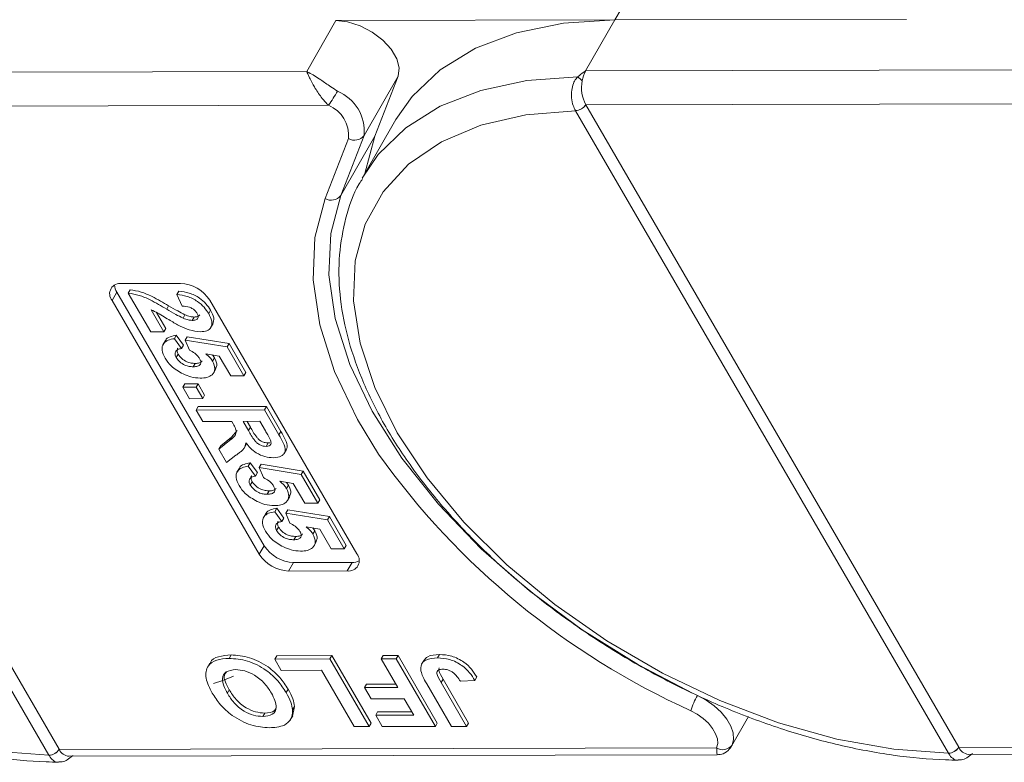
# Model space of a CAD drawing. Header units: millimetres. Extents: x 2628 to 3550, y -116 to 536.
# Tile 32 of 48: x 3234 to 3267, y 354 to 379. Entities that reach past the tile are written whole.
import ezdxf

# ---------------------------------------------------------------- set-up
doc = ezdxf.new("R2010")
doc.units = ezdxf.units.MM

msp = doc.modelspace()

# ---------------------------------------------------------------- linework, layer by layer
at = {"color": 7, "linetype": 'Continuous', "lineweight": 15}
for p, q in [((3254.308, 378.778), (3255.446, 380.76)), ((3244.988, 378.757), (3244.012, 377.058)), ((3244.988, 378.757), (3254.308, 378.778)), ((3253.331, 377.079), (3254.308, 378.778)), ((3264.053, 378.799), (3254.308, 378.778)), ((3244.012, 377.058), (3223.285, 377.012)), ((3274.058, 377.125), (3253.331, 377.079)), ((3245.927, 374.921), (3247.066, 376.903)), ((3246.287, 374.9), (3247.066, 376.903)), ((3253.334, 375.947), (3274.791, 375.995)), ((3253.335, 375.945), (3253.334, 375.947)), ((3265.791, 354.479), (3253.335, 375.945)), ((3222.946, 375.68), (3235.402, 354.214)), ((3223.288, 375.881), (3244.745, 375.928)), ((3235.745, 354.412), (3223.289, 375.879)), ((3252.991, 375.75), (3252.992, 375.747)), ((3252.992, 375.747), (3265.448, 354.28)), ((3246.991, 375.448), (3245.901, 373.551)), ((3245.409, 374.819), (3244.63, 372.816)), ((3245.148, 372.918), (3245.927, 374.921)), ((3246.287, 374.9), (3245.148, 372.918)), ((3245.956, 373.646), (3246.287, 374.9)), ((3237.671, 369.689), (3237.509, 369.406)), ((3242.589, 361.214), (3237.671, 369.689)), ((3237.834, 369.973), (3239.794, 369.977)), ((3238.054, 369.65), (3238.119, 369.763)), ((3239.68, 369.603), (3239.745, 369.716)), ((3242.426, 360.931), (3237.509, 369.406)), ((3238.805, 368.357), (3238.054, 369.65)), ((3239.858, 369.222), (3239.68, 369.603)), ((3240.775, 369.414), (3245.692, 360.938)), ((3238.818, 369.093), (3239.244, 368.358)), ((3239.336, 369.117), (3239.401, 369.23)), ((3240.738, 368.969), (3240.804, 369.082)), ((3238.999, 369.005), (3239.309, 368.471)), ((3239.881, 368.815), (3239.946, 368.929)), ((3240.189, 368.741), (3240.254, 368.854)), ((3239.244, 368.358), (3239.309, 368.471)), ((3240.803, 368.496), (3240.885, 368.638)), ((3239.244, 368.358), (3238.805, 368.357)), ((3239.292, 368.067), (3239.211, 367.925)), ((3239.591, 368.13), (3239.656, 368.243)), ((3239.591, 368.13), (3239.832, 367.801)), ((3239.656, 368.243), (3239.897, 367.914)), ((3239.958, 368.08), (3240.023, 368.193)), ((3240.097, 367.748), (3239.958, 368.08)), ((3239.958, 368.08), (3241.356, 367.855)), ((3240.023, 368.193), (3241.421, 367.968)), ((3239.832, 367.801), (3239.897, 367.914)), ((3241.356, 367.855), (3241.421, 367.968)), ((3241.356, 367.855), (3241.915, 366.891)), ((3241.421, 367.968), (3241.98, 367.005)), ((3239.655, 367.498), (3239.72, 367.611)), ((3241.093, 367.549), (3240.64, 367.625)), ((3240.864, 367.588), (3240.932, 367.495)), ((3240.867, 367.382), (3240.932, 367.495)), ((3241.475, 366.89), (3241.093, 367.549)), ((3240.225, 367.192), (3240.29, 367.305)), ((3240.897, 366.98), (3240.978, 367.122)), ((3241.915, 366.891), (3241.475, 366.89)), ((3241.915, 366.891), (3241.98, 367.005)), ((3239.878, 366.506), (3239.943, 366.619)), ((3239.878, 366.506), (3240.318, 366.507)), ((3240.099, 366.126), (3239.878, 366.506)), ((3239.943, 366.619), (3240.383, 366.62)), ((3240.318, 366.507), (3240.383, 366.62)), ((3240.318, 366.507), (3240.539, 366.127)), ((3240.383, 366.62), (3240.604, 366.24)), ((3240.539, 366.127), (3240.099, 366.126)), ((3240.539, 366.127), (3240.604, 366.24)), ((3240.32, 365.745), (3240.385, 365.859)), ((3240.32, 365.745), (3242.606, 365.75)), ((3240.54, 365.365), (3240.32, 365.745)), ((3240.385, 365.859), (3242.671, 365.864)), ((3242.606, 365.75), (3242.671, 365.864)), ((3242.606, 365.75), (3243.087, 364.921)), ((3242.671, 365.864), (3243.152, 365.034)), ((3241.508, 365.367), (3240.54, 365.365)), ((3241.557, 365.282), (3241.508, 365.367)), ((3242.445, 365.369), (3241.889, 365.368)), ((3241.889, 365.368), (3242.066, 365.062)), ((3242.019, 365.368), (3242.131, 365.175)), ((3242.066, 365.062), (3242.131, 365.175)), ((3242.633, 365.046), (3242.445, 365.369)), ((3241.142, 364.554), (3241.498, 364.836)), ((3241.433, 364.723), (3241.498, 364.836)), ((3241.498, 364.836), (3241.69, 365.063)), ((3243.087, 364.921), (3243.152, 365.034)), ((3241.077, 364.441), (3241.433, 364.723)), ((3241.077, 364.441), (3241.142, 364.554)), ((3241.335, 363.996), (3241.077, 364.441)), ((3241.922, 364.474), (3242.003, 364.616)), ((3242.658, 364.532), (3242.724, 364.645)), ((3242.724, 364.645), (3242.781, 364.655)), ((3243.257, 364.291), (3243.338, 364.433)), ((3241.648, 364.237), (3241.335, 363.996)), ((3241.764, 363.808), (3241.683, 363.666)), ((3242.062, 363.871), (3242.127, 363.984)), ((3242.062, 363.871), (3242.303, 363.541)), ((3242.127, 363.984), (3242.368, 363.655)), ((3242.43, 363.821), (3242.495, 363.934)), ((3242.568, 363.489), (3242.43, 363.821)), ((3242.43, 363.821), (3243.827, 363.595)), ((3242.495, 363.934), (3243.892, 363.709)), ((3242.303, 363.541), (3242.368, 363.655)), ((3243.827, 363.595), (3243.892, 363.709)), ((3243.827, 363.595), (3244.386, 362.632)), ((3243.892, 363.709), (3244.451, 362.745)), ((3242.126, 363.239), (3242.192, 363.352)), ((3243.564, 363.289), (3243.111, 363.366)), ((3243.335, 363.328), (3243.404, 363.236)), ((3243.338, 363.122), (3243.404, 363.236)), ((3243.946, 362.631), (3243.564, 363.289)), ((3242.697, 362.933), (3242.762, 363.046)), ((3243.368, 362.721), (3243.449, 362.863)), ((3242.945, 362.35), (3243.01, 362.463)), ((3243.01, 362.463), (3243.251, 362.133)), ((3244.386, 362.632), (3243.946, 362.631)), ((3244.386, 362.632), (3244.451, 362.745)), ((3242.647, 362.287), (3242.565, 362.145)), ((3242.945, 362.35), (3243.186, 362.02)), ((3243.186, 362.02), (3243.251, 362.133)), ((3243.312, 362.3), (3243.377, 362.413)), ((3243.451, 361.968), (3243.312, 362.3)), ((3243.312, 362.3), (3244.71, 362.074)), ((3243.377, 362.413), (3244.775, 362.188)), ((3244.71, 362.074), (3244.775, 362.188)), ((3244.775, 362.188), (3245.334, 361.224)), ((3243.009, 361.717), (3243.074, 361.831)), ((3244.447, 361.768), (3243.994, 361.845)), ((3244.218, 361.807), (3244.286, 361.714)), ((3244.71, 362.074), (3245.269, 361.111)), ((3243.579, 361.412), (3243.645, 361.525)), ((3244.221, 361.601), (3244.286, 361.714)), ((3244.829, 361.11), (3244.447, 361.768)), ((3242.589, 361.214), (3242.426, 360.931)), ((3244.251, 361.2), (3244.332, 361.342)), ((3245.269, 361.111), (3245.334, 361.224)), ((3245.269, 361.111), (3244.829, 361.11)), ((3243.57, 360.651), (3243.407, 360.368)), ((3245.53, 360.655), (3243.57, 360.651)), ((3245.53, 360.655), (3245.367, 360.372)), ((3245.367, 360.372), (3243.407, 360.368)), ((3241.419, 357.45), (3241.484, 357.564)), ((3242.947, 357.425), (3243.012, 357.538)), ((3243.012, 357.538), (3244.854, 357.542)), ((3244.789, 357.429), (3244.854, 357.542)), ((3244.854, 357.542), (3246.165, 355.282)), ((3246.497, 357.433), (3246.562, 357.546)), ((3246.562, 357.546), (3247.065, 357.547)), ((3247, 357.434), (3247.065, 357.547)), ((3247.065, 357.547), (3248.376, 355.287)), ((3248.387, 357.466), (3248.452, 357.579)), ((3240.782, 357.29), (3240.701, 357.149)), ((3242.947, 357.425), (3244.789, 357.429)), ((3243.165, 357.048), (3242.947, 357.425)), ((3244.789, 357.429), (3246.1, 355.169)), ((3246.497, 357.433), (3247, 357.434)), ((3247.052, 356.477), (3246.497, 357.433)), ((3247, 357.434), (3248.311, 355.174)), ((3247.932, 357.393), (3247.85, 357.252)), ((3244.505, 357.051), (3243.165, 357.048)), ((3245.598, 355.168), (3244.505, 357.051)), ((3245.947, 356.474), (3246.012, 356.587)), ((3246.012, 356.587), (3246.987, 356.59)), ((3248.847, 355.175), (3248.02, 356.6)), ((3248.501, 356.639), (3248.566, 356.752)), ((3248.501, 356.639), (3249.349, 355.176)), ((3248.566, 356.752), (3249.415, 355.289)), ((3249.631, 356.714), (3249.145, 356.684)), ((3249.631, 356.714), (3249.696, 356.828)), ((3241.363, 356.282), (3241.428, 356.395)), ((3243.327, 356.308), (3243.392, 356.421)), ((3245.947, 356.474), (3247.052, 356.477)), ((3246.165, 356.097), (3245.947, 356.474)), ((3247.271, 356.1), (3246.165, 356.097)), ((3247.59, 355.549), (3247.271, 356.1)), ((3242.546, 355.509), (3242.611, 355.622)), ((3243.608, 355.846), (3243.536, 355.52)), ((3243.543, 355.733), (3243.608, 355.846)), ((3246.317, 355.547), (3246.382, 355.66)), ((3246.317, 355.547), (3247.59, 355.549)), ((3246.536, 355.17), (3246.317, 355.547)), ((3246.382, 355.66), (3247.525, 355.662)), ((3243.465, 355.392), (3243.546, 355.533)), ((3246.1, 355.169), (3246.165, 355.282)), ((3248.311, 355.174), (3248.376, 355.287)), ((3249.349, 355.176), (3249.415, 355.289)), ((3258.2, 354.514), (3258.769, 355.506)), ((3246.1, 355.169), (3245.598, 355.168)), ((3248.311, 355.174), (3246.536, 355.17)), ((3249.349, 355.176), (3248.847, 355.175)), ((3235.746, 354.41), (3235.745, 354.412)), ((3257.704, 354.459), (3235.746, 354.41)), ((3265.448, 354.28), (3265.45, 354.277)), ((3265.792, 354.477), (3265.791, 354.479)), ((3287.751, 354.526), (3265.792, 354.477)), ((3266.119, 354.243), (3287.77, 354.291)), ((3235.402, 354.214), (3235.404, 354.211)), ((3236.073, 354.177), (3257.723, 354.225))]:
    msp.add_line(p, q, dxfattribs=at)
at = {"color": 7, "linetype": 'Continuous', "lineweight": 15, "flags": 128}
for points in [[(3247.066, 376.903), (3247.104, 377.175), (3247.025, 377.482), (3246.835, 377.802), (3246.551, 378.107), (3246.194, 378.374), (3245.793, 378.582), (3245.38, 378.713), (3244.988, 378.757)], [(3254.308, 378.778), (3252.59, 378.669), (3251.026, 378.351), (3249.646, 377.831), (3248.475, 377.118), (3247.534, 376.225), (3246.991, 375.448)], [(3253.064, 376.879), (3251.371, 376.754), (3249.832, 376.423), (3248.475, 375.894), (3247.325, 375.175), (3246.404, 374.28), (3245.866, 373.488)], [(3235.402, 354.214), (3233.581, 354.344), (3231.677, 354.686), (3229.728, 355.231), (3227.772, 355.97), (3225.848, 356.887), (3223.996, 357.965), (3222.25, 359.181), (3220.647, 360.512), (3219.218, 361.931), (3217.992, 363.41), (3216.992, 364.92), (3216.24, 366.43), (3215.749, 367.911), (3215.529, 369.333), (3215.585, 370.667), (3215.916, 371.888), (3216.516, 372.971), (3217.371, 373.895), (3218.466, 374.64), (3219.778, 375.193), (3221.281, 375.542), (3222.946, 375.68)], [(3265.448, 354.28), (3263.627, 354.411), (3261.723, 354.752), (3259.774, 355.298), (3257.818, 356.037), (3255.894, 356.954), (3254.042, 358.031), (3252.297, 359.248), (3250.694, 360.578), (3249.265, 361.998), (3248.038, 363.477), (3247.039, 364.986), (3246.286, 366.497), (3245.795, 367.977), (3245.575, 369.399), (3245.632, 370.734), (3245.963, 371.955), (3246.562, 373.038), (3247.417, 373.961), (3248.512, 374.707), (3249.824, 375.259), (3251.328, 375.608), (3252.992, 375.747)], [(3244.63, 372.816), (3244.288, 371.516), (3244.226, 370.101), (3244.446, 368.596), (3244.942, 367.029), (3245.706, 365.429), (3246.416, 364.269)], [(3256.923, 356.28), (3255.101, 357.232), (3253.219, 358.403), (3251.457, 359.705), (3249.845, 361.113), (3248.415, 362.601), (3247.192, 364.142), (3246.198, 365.707), (3245.452, 367.269), (3244.968, 368.799), (3244.754, 370.268), (3244.815, 371.649), (3245.148, 372.918)], [(3241.57, 356.851), (3241.206, 356.713), (3240.904, 356.612)], [(3257.068, 356.211), (3257.358, 356.053), (3257.625, 355.863), (3257.857, 355.649), (3258.044, 355.42), (3258.178, 355.186), (3258.254, 354.958), (3258.268, 354.744), (3258.22, 354.555)], [(3256.841, 355.702), (3257.058, 355.583), (3257.258, 355.44), (3257.432, 355.28), (3257.573, 355.108), (3257.673, 354.933), (3257.73, 354.762), (3257.741, 354.601), (3257.704, 354.459)]]:
    msp.add_lwpolyline(points, dxfattribs=at)
at = {"color": 7, "linetype": 'Continuous', "lineweight": 15}
for centre, radius, start, end in [((3254.231, 376.583), 1.027, 151.137, 171.0902), ((3252.633, 376.25), 0.763, 40.1491, 55.5658), ((3254.428, 376.515), 1.233, 169.4134, 207.4295), ((3238.999, 379.871), 6.969, 325.5444, 330.1305), ((3244.479, 375.058), 1.455, 354.5664, 67.2376), ((3252.971, 376.181), 0.432, 272.6947, 327.2216), ((3252.972, 376.177), 0.43, 272.7339, 327.5146), ((3244.322, 374.922), 1.091, 354.5664, 67.2376), ((3245.612, 375.152), 0.391, 238.5972, 323.7029), ((3244.833, 373.149), 0.391, 238.5972, 323.7029), ((3237.779, 369.628), 0.349, 80.921, 219.3383), ((3238.103, 369.961), 0.51, 184.4162, 212.2288), ((3239.74, 368.749), 1.229, 32.7297, 87.5188), ((3267.548, 379.355), 25.964, 215.5235, 245.6452), ((3243.623, 361.879), 1.229, 212.7297, 267.5188), ((3243.461, 361.596), 1.229, 212.7297, 267.5188), ((3245.422, 360.717), 0.349, 260.921, 39.3383), ((3245.547, 361.165), 0.51, 268.0228, 295.8286), ((3259.454, 354.841), 2.751, 150.1208, 161.7639), ((3235.382, 354.643), 0.43, 272.7339, 327.5146), ((3235.383, 354.639), 0.429, 272.7662, 327.8058), ((3236.112, 354.578), 0.403, 204.5137, 264.4226), ((3257.911, 354.781), 0.383, 237.2666, 323.7036), ((3265.428, 354.71), 0.43, 272.7339, 327.5146), ((3265.429, 354.705), 0.429, 272.7662, 327.8058), ((3266.158, 354.644), 0.403, 204.5137, 264.4226)]:
    msp.add_arc(centre, radius, start, end, dxfattribs=at)
for points, knots in [([(3244.012, 377.058), (3244.013, 377.057), (3244.019, 377.055), (3244.039, 377.045), (3244.062, 377.033), (3244.2, 376.961), (3244.437, 376.813), (3244.768, 376.577), (3244.966, 376.449), (3245.042, 376.4)], [0, 0, 0, 0, 0.005088, 0.020369, 0.070807, 0.089086, 0.500311, 0.809226, 1, 1, 1, 1]), ([(3244.745, 375.928), (3244.708, 375.963), (3244.635, 376.034), (3244.522, 376.168), (3244.407, 376.323), (3244.323, 376.454), (3244.224, 376.621), (3244.144, 376.771), (3244.078, 376.91), (3244.051, 376.97), (3244.036, 377.002), (3244.028, 377.021), (3244.021, 377.036), (3244.017, 377.046), (3244.015, 377.052), (3244.013, 377.055), (3244.012, 377.057), (3244.012, 377.058)], [0, 0, 0, 0, 0.101029, 0.204946, 0.337168, 0.474297, 0.5162, 0.743651, 0.85309, 0.914248, 0.93217, 0.960137, 0.976545, 0.986194, 0.994698, 0.995932, 1, 1, 1, 1]), ([(3253.331, 377.079), (3253.33, 377.078), (3253.255, 377.025), (3253.163, 376.961), (3253.079, 376.892), (3253.064, 376.879)], [0, 0, 0, 0, 0.012087, 0.82463, 1, 1, 1, 1]), ([(3253.064, 376.879), (3253.045, 376.858), (3252.987, 376.792), (3252.911, 376.644), (3252.856, 376.424), (3252.854, 376.168), (3252.902, 375.929), (3252.963, 375.805), (3252.991, 375.75)], [0, 0, 0, 0, 0.07361, 0.225281, 0.412719, 0.616054, 0.826783, 1, 1, 1, 1]), ([(3215.831, 373.406), (3215.793, 373.35), (3215.53, 372.958), (3215.252, 372.106), (3215.022, 370.874), (3215.043, 369.553), (3215.289, 368.172), (3215.768, 366.745), (3216.47, 365.296), (3217.385, 363.85), (3218.496, 362.431), (3219.783, 361.063), (3221.226, 359.766), (3222.801, 358.559), (3224.483, 357.46), (3226.247, 356.487), (3228.065, 355.655), (3229.909, 354.976), (3231.752, 354.46), (3233.564, 354.123), (3234.884, 353.992), (3235.586, 353.986), (3235.725, 353.984)], [0, 0, 0, 0, 0.008583, 0.060908, 0.11324, 0.166069, 0.219655, 0.27393, 0.328643, 0.383549, 0.438467, 0.49333, 0.548126, 0.602866, 0.657573, 0.712269, 0.766979, 0.821722, 0.876527, 0.931418, 0.986418, 1, 1, 1, 1]), ([(3245.877, 373.472), (3245.84, 373.417), (3245.576, 373.024), (3245.298, 372.172), (3245.068, 370.941), (3245.089, 369.62), (3245.335, 368.239), (3245.814, 366.812), (3246.516, 365.363), (3247.431, 363.917), (3248.542, 362.498), (3249.829, 361.13), (3251.272, 359.832), (3252.847, 358.625), (3254.529, 357.527), (3256.293, 356.554), (3258.111, 355.721), (3259.955, 355.043), (3261.798, 354.527), (3263.61, 354.19), (3264.931, 354.059), (3265.633, 354.052), (3265.772, 354.051)], [0, 0, 0, 0, 0.008583, 0.060908, 0.11324, 0.166069, 0.219655, 0.27393, 0.328643, 0.383549, 0.438467, 0.49333, 0.548126, 0.602866, 0.657573, 0.712269, 0.766979, 0.821722, 0.876527, 0.931418, 0.986418, 1, 1, 1, 1]), ([(3238.119, 369.763), (3238.239, 369.745), (3238.478, 369.708), (3238.921, 369.512), (3239.219, 369.337), (3239.401, 369.23)], [0, 0, 0, 0, 0.279551, 0.559332, 1, 1, 1, 1]), ([(3239.745, 369.716), (3239.858, 369.702), (3240.083, 369.676), (3240.42, 369.513), (3240.662, 369.297), (3240.757, 369.154), (3240.804, 369.082)], [0, 0, 0, 0, 0.280752, 0.55897, 0.779275, 1, 1, 1, 1]), ([(3238.054, 369.65), (3238.174, 369.631), (3238.413, 369.595), (3238.856, 369.399), (3239.154, 369.224), (3239.336, 369.117)], [0, 0, 0, 0, 0.279551, 0.559332, 1, 1, 1, 1]), ([(3239.68, 369.603), (3239.793, 369.589), (3240.018, 369.563), (3240.355, 369.4), (3240.597, 369.183), (3240.691, 369.04), (3240.738, 368.969)], [0, 0, 0, 0, 0.280752, 0.55897, 0.779275, 1, 1, 1, 1]), ([(3239.784, 368.551), (3239.674, 368.611), (3239.491, 368.71), (3239.246, 368.862), (3239.039, 368.992), (3238.891, 369.059), (3238.818, 369.093)], [0, 0, 0, 0, 0.339985, 0.560186, 0.78038, 1, 1, 1, 1]), ([(3239.336, 369.117), (3239.436, 369.057), (3239.615, 368.951), (3239.8, 368.857), (3239.881, 368.815)], [0, 0, 0, 0, 0.5602349, 1, 1, 1, 1]), ([(3239.401, 369.23), (3239.502, 369.171), (3239.68, 369.064), (3239.865, 368.97), (3239.946, 368.929)], [0, 0, 0, 0, 0.560235, 1, 1, 1, 1]), ([(3240.353, 368.976), (3240.335, 369.003), (3240.298, 369.059), (3240.207, 369.133), (3240.051, 369.207), (3239.938, 369.216), (3239.858, 369.222)], [0, 0, 0, 0, 0.187236, 0.374084, 0.560696, 1, 1, 1, 1]), ([(3240.804, 369.082), (3240.849, 368.995), (3240.938, 368.825), (3240.895, 368.691), (3240.874, 368.625)], [0, 0, 0, 0, 0.511088, 1, 1, 1, 1]), ([(3239.881, 368.815), (3239.941, 368.792), (3240.047, 368.751), (3240.146, 368.744), (3240.189, 368.741)], [0, 0, 0, 0, 0.5601166, 1, 1, 1, 1]), ([(3239.946, 368.929), (3240.006, 368.906), (3240.112, 368.864), (3240.211, 368.857), (3240.254, 368.854)], [0, 0, 0, 0, 0.560117, 1, 1, 1, 1]), ([(3240.189, 368.741), (3240.231, 368.743), (3240.314, 368.747), (3240.389, 368.803), (3240.397, 368.888), (3240.368, 368.946), (3240.353, 368.976)], [0, 0, 0, 0, 0.280664, 0.559461, 0.779366, 1, 1, 1, 1]), ([(3240.254, 368.854), (3240.297, 368.855), (3240.38, 368.858), (3240.421, 368.902), (3240.441, 368.923)], [0, 0, 0, 0, 0.520649, 1, 1, 1, 1]), ([(3240.738, 368.969), (3240.782, 368.883), (3240.868, 368.712), (3240.834, 368.505), (3240.691, 368.379), (3240.543, 368.367), (3240.469, 368.36)], [0, 0, 0, 0, 0.280568, 0.55975, 0.779795, 1, 1, 1, 1]), ([(3240.469, 368.36), (3240.344, 368.373), (3240.12, 368.396), (3239.887, 368.503), (3239.784, 368.551)], [0, 0, 0, 0, 0.558458, 1, 1, 1, 1]), ([(3239.283, 367.481), (3239.239, 367.572), (3239.151, 367.754), (3239.209, 367.966), (3239.37, 368.09), (3239.517, 368.117), (3239.591, 368.13)], [0, 0, 0, 0, 0.279948, 0.559031, 0.779331, 1, 1, 1, 1]), ([(3239.294, 368.048), (3239.296, 368.059), (3239.31, 368.129), (3239.442, 368.2), (3239.585, 368.229), (3239.656, 368.243)], [0, 0, 0, 0, 0.083502, 0.541367, 1, 1, 1, 1]), ([(3239.832, 367.801), (3239.786, 367.792), (3239.696, 367.775), (3239.625, 367.698), (3239.607, 367.602), (3239.639, 367.533), (3239.655, 367.498)], [0, 0, 0, 0, 0.2802995, 0.5599611, 0.7800424, 1, 1, 1, 1]), ([(3239.706, 367.811), (3239.702, 367.808), (3239.678, 367.784), (3239.675, 367.713), (3239.705, 367.645), (3239.72, 367.611)], [0, 0, 0, 0, 0.083768, 0.542013, 1, 1, 1, 1]), ([(3240.433, 367.471), (3240.412, 367.502), (3240.371, 367.563), (3240.255, 367.662), (3240.157, 367.716), (3240.097, 367.748)], [0, 0, 0, 0, 0.279963, 0.560065, 1, 1, 1, 1]), ([(3239.885, 366.951), (3239.741, 367.034), (3239.483, 367.182), (3239.344, 367.39), (3239.283, 367.481)], [0, 0, 0, 0, 0.558353, 1, 1, 1, 1]), ([(3239.655, 367.498), (3239.689, 367.45), (3239.758, 367.353), (3239.928, 367.245), (3240.091, 367.198), (3240.18, 367.194), (3240.225, 367.192)], [0, 0, 0, 0, 0.279573, 0.558664, 0.778923, 1, 1, 1, 1]), ([(3239.72, 367.611), (3239.755, 367.563), (3239.823, 367.466), (3239.993, 367.358), (3240.156, 367.311), (3240.245, 367.307), (3240.29, 367.305)], [0, 0, 0, 0, 0.2795727, 0.5586639, 0.7789233, 1, 1, 1, 1]), ([(3240.225, 367.192), (3240.276, 367.195), (3240.377, 367.199), (3240.47, 367.264), (3240.485, 367.365), (3240.451, 367.436), (3240.433, 367.471)], [0, 0, 0, 0, 0.280898, 0.55946, 0.779497, 1, 1, 1, 1]), ([(3240.29, 367.305), (3240.343, 367.307), (3240.444, 367.31), (3240.496, 367.362), (3240.521, 367.387)], [0, 0, 0, 0, 0.518665, 1, 1, 1, 1]), ([(3240.64, 367.625), (3240.691, 367.583), (3240.784, 367.506), (3240.842, 367.42), (3240.867, 367.382)], [0, 0, 0, 0, 0.559888, 1, 1, 1, 1]), ([(3240.932, 367.495), (3240.975, 367.403), (3241.044, 367.254), (3240.977, 367.155), (3240.952, 367.117)], [0, 0, 0, 0, 0.621608, 1, 1, 1, 1]), ([(3240.867, 367.382), (3240.905, 367.292), (3240.981, 367.112), (3240.878, 366.925), (3240.692, 366.825), (3240.535, 366.816), (3240.456, 366.812)], [0, 0, 0, 0, 0.279007, 0.558619, 0.779074, 1, 1, 1, 1]), ([(3240.456, 366.812), (3240.352, 366.819), (3240.168, 366.832), (3239.972, 366.915), (3239.885, 366.951)], [0, 0, 0, 0, 0.5595341, 1, 1, 1, 1]), ([(3241.433, 364.723), (3241.53, 364.794), (3241.665, 364.894), (3241.652, 365.122), (3241.589, 365.229), (3241.557, 365.282)], [0, 0, 0, 0, 0.5610215, 0.7792953, 1, 1, 1, 1]), ([(3242.131, 365.175), (3242.192, 365.063), (3242.268, 364.923), (3242.412, 364.76), (3242.512, 364.693), (3242.623, 364.651), (3242.69, 364.647), (3242.724, 364.645)], [0, 0, 0, 0, 0.500962, 0.625785, 0.750436, 0.875032, 1, 1, 1, 1]), ([(3242.066, 365.062), (3242.127, 364.95), (3242.203, 364.81), (3242.347, 364.647), (3242.447, 364.579), (3242.558, 364.538), (3242.625, 364.534), (3242.658, 364.532)], [0, 0, 0, 0, 0.500962, 0.625785, 0.750436, 0.875032, 1, 1, 1, 1]), ([(3242.801, 364.744), (3242.771, 364.8), (3242.718, 364.901), (3242.659, 365.002), (3242.633, 365.046)], [0, 0, 0, 0, 0.559921, 1, 1, 1, 1]), ([(3243.087, 364.921), (3243.138, 364.831), (3243.238, 364.652), (3243.317, 364.423), (3243.261, 364.283), (3243.146, 364.179), (3242.998, 364.163), (3242.899, 364.152)], [0, 0, 0, 0, 0.251143, 0.500527, 0.625735, 0.75105, 1, 1, 1, 1]), ([(3243.152, 365.034), (3243.202, 364.944), (3243.301, 364.766), (3243.385, 364.541), (3243.339, 364.448), (3243.326, 364.421)], [0, 0, 0, 0, 0.417329, 0.831734, 1, 1, 1, 1]), ([(3241.983, 364.646), (3241.968, 364.586), (3241.944, 364.486), (3241.845, 364.385), (3241.75, 364.308), (3241.682, 364.26), (3241.648, 364.237)], [0, 0, 0, 0, 0.339579, 0.559591, 0.779787, 1, 1, 1, 1]), ([(3242.899, 364.152), (3242.807, 364.158), (3242.623, 364.171), (3242.34, 364.299), (3242.126, 364.47), (3242.03, 364.588), (3241.983, 364.646)], [0, 0, 0, 0, 0.279954, 0.558933, 0.779174, 1, 1, 1, 1]), ([(3242.658, 364.532), (3242.694, 364.535), (3242.766, 364.54), (3242.837, 364.613), (3242.815, 364.694), (3242.801, 364.744)], [0, 0, 0, 0, 0.281129, 0.561183, 1, 1, 1, 1]), ([(3241.755, 363.222), (3241.711, 363.313), (3241.623, 363.495), (3241.681, 363.707), (3241.842, 363.831), (3241.989, 363.857), (3242.062, 363.871)], [0, 0, 0, 0, 0.279948, 0.559031, 0.779331, 1, 1, 1, 1]), ([(3241.766, 363.789), (3241.768, 363.8), (3241.782, 363.87), (3241.914, 363.941), (3242.056, 363.97), (3242.127, 363.984)], [0, 0, 0, 0, 0.083502, 0.541367, 1, 1, 1, 1]), ([(3242.303, 363.541), (3242.258, 363.533), (3242.167, 363.516), (3242.097, 363.439), (3242.079, 363.342), (3242.11, 363.273), (3242.126, 363.239)], [0, 0, 0, 0, 0.2803, 0.559961, 0.780042, 1, 1, 1, 1]), ([(3242.178, 363.552), (3242.174, 363.548), (3242.149, 363.525), (3242.146, 363.454), (3242.176, 363.386), (3242.192, 363.352)], [0, 0, 0, 0, 0.083768, 0.542013, 1, 1, 1, 1]), ([(3242.905, 363.212), (3242.884, 363.243), (3242.842, 363.304), (3242.726, 363.403), (3242.628, 363.456), (3242.568, 363.489)], [0, 0, 0, 0, 0.279963, 0.560065, 1, 1, 1, 1]), ([(3242.357, 362.692), (3242.213, 362.774), (3241.954, 362.923), (3241.816, 363.13), (3241.755, 363.222)], [0, 0, 0, 0, 0.558353, 1, 1, 1, 1]), ([(3242.126, 363.239), (3242.161, 363.19), (3242.23, 363.094), (3242.399, 362.985), (3242.562, 362.938), (3242.652, 362.935), (3242.697, 362.933)], [0, 0, 0, 0, 0.279573, 0.558664, 0.778923, 1, 1, 1, 1]), ([(3242.192, 363.352), (3242.226, 363.304), (3242.295, 363.207), (3242.464, 363.099), (3242.627, 363.052), (3242.717, 363.048), (3242.762, 363.046)], [0, 0, 0, 0, 0.279573, 0.558664, 0.778923, 1, 1, 1, 1]), ([(3242.697, 362.933), (3242.748, 362.935), (3242.849, 362.94), (3242.942, 363.005), (3242.957, 363.106), (3242.922, 363.177), (3242.905, 363.212)], [0, 0, 0, 0, 0.2808976, 0.5594604, 0.779497, 1, 1, 1, 1]), ([(3242.762, 363.046), (3242.814, 363.048), (3242.915, 363.05), (3242.967, 363.103), (3242.993, 363.128)], [0, 0, 0, 0, 0.5186651, 1, 1, 1, 1]), ([(3243.338, 363.122), (3243.376, 363.033), (3243.452, 362.853), (3243.35, 362.666), (3243.164, 362.566), (3243.006, 362.557), (3242.927, 362.553)], [0, 0, 0, 0, 0.279007, 0.558619, 0.779074, 1, 1, 1, 1]), ([(3243.111, 363.366), (3243.163, 363.323), (3243.255, 363.247), (3243.313, 363.16), (3243.338, 363.122)], [0, 0, 0, 0, 0.559888, 1, 1, 1, 1]), ([(3243.404, 363.236), (3243.446, 363.143), (3243.515, 362.995), (3243.449, 362.896), (3243.424, 362.858)], [0, 0, 0, 0, 0.621608, 1, 1, 1, 1]), ([(3242.927, 362.553), (3242.824, 362.56), (3242.64, 362.572), (3242.443, 362.655), (3242.357, 362.692)], [0, 0, 0, 0, 0.5595341, 1, 1, 1, 1]), ([(3242.648, 362.268), (3242.651, 362.279), (3242.664, 362.349), (3242.796, 362.42), (3242.939, 362.448), (3243.01, 362.463)], [0, 0, 0, 0, 0.083502, 0.541367, 1, 1, 1, 1]), ([(3242.637, 361.701), (3242.593, 361.792), (3242.505, 361.974), (3242.563, 362.186), (3242.724, 362.31), (3242.871, 362.336), (3242.945, 362.35)], [0, 0, 0, 0, 0.2799484, 0.5590305, 0.7793307, 1, 1, 1, 1]), ([(3243.186, 362.02), (3243.14, 362.012), (3243.05, 361.994), (3242.979, 361.918), (3242.961, 361.821), (3242.993, 361.752), (3243.009, 361.717)], [0, 0, 0, 0, 0.2803, 0.559961, 0.780042, 1, 1, 1, 1]), ([(3243.06, 362.031), (3243.056, 362.027), (3243.032, 362.003), (3243.029, 361.933), (3243.059, 361.865), (3243.074, 361.831)], [0, 0, 0, 0, 0.0837684, 0.5420129, 1, 1, 1, 1]), ([(3243.074, 361.831), (3243.109, 361.782), (3243.177, 361.686), (3243.347, 361.578), (3243.51, 361.53), (3243.6, 361.527), (3243.645, 361.525)], [0, 0, 0, 0, 0.279573, 0.558664, 0.778923, 1, 1, 1, 1]), ([(3243.787, 361.691), (3243.767, 361.722), (3243.725, 361.783), (3243.609, 361.882), (3243.511, 361.935), (3243.451, 361.968)], [0, 0, 0, 0, 0.279963, 0.560065, 1, 1, 1, 1]), ([(3243.994, 361.845), (3244.046, 361.802), (3244.138, 361.726), (3244.196, 361.639), (3244.221, 361.601)], [0, 0, 0, 0, 0.5598879, 1, 1, 1, 1]), ([(3243.239, 361.171), (3243.095, 361.253), (3242.837, 361.401), (3242.698, 361.609), (3242.637, 361.701)], [0, 0, 0, 0, 0.558353, 1, 1, 1, 1]), ([(3243.009, 361.717), (3243.044, 361.669), (3243.112, 361.572), (3243.282, 361.464), (3243.445, 361.417), (3243.534, 361.414), (3243.579, 361.412)], [0, 0, 0, 0, 0.2795727, 0.5586639, 0.7789233, 1, 1, 1, 1]), ([(3243.579, 361.412), (3243.63, 361.414), (3243.732, 361.419), (3243.824, 361.484), (3243.839, 361.585), (3243.805, 361.656), (3243.787, 361.691)], [0, 0, 0, 0, 0.280898, 0.55946, 0.779497, 1, 1, 1, 1]), ([(3243.645, 361.525), (3243.697, 361.526), (3243.798, 361.529), (3243.85, 361.581), (3243.875, 361.606)], [0, 0, 0, 0, 0.518665, 1, 1, 1, 1]), ([(3244.221, 361.601), (3244.259, 361.511), (3244.335, 361.332), (3244.232, 361.144), (3244.047, 361.045), (3243.889, 361.036), (3243.81, 361.031)], [0, 0, 0, 0, 0.279007, 0.558619, 0.779074, 1, 1, 1, 1]), ([(3244.286, 361.714), (3244.329, 361.622), (3244.398, 361.474), (3244.331, 361.374), (3244.306, 361.337)], [0, 0, 0, 0, 0.621608, 1, 1, 1, 1]), ([(3243.81, 361.031), (3243.707, 361.039), (3243.522, 361.051), (3243.326, 361.134), (3243.239, 361.171)], [0, 0, 0, 0, 0.559534, 1, 1, 1, 1]), ([(3240.788, 357.27), (3240.79, 357.283), (3240.807, 357.407), (3241.061, 357.527), (3241.343, 357.552), (3241.484, 357.564)], [0, 0, 0, 0, 0.05675, 0.527711, 1, 1, 1, 1]), ([(3241.484, 357.564), (3241.686, 357.549), (3242.089, 357.52), (3242.704, 357.208), (3243.139, 356.813), (3243.307, 356.552), (3243.392, 356.421)], [0, 0, 0, 0, 0.279942, 0.558704, 0.779045, 1, 1, 1, 1]), ([(3247.93, 357.375), (3247.966, 357.423), (3248.066, 357.559), (3248.301, 357.571), (3248.452, 357.579)], [0, 0, 0, 0, 0.358473, 1, 1, 1, 1]), ([(3248.452, 357.579), (3248.584, 357.571), (3248.847, 357.555), (3249.257, 357.351), (3249.531, 357.085), (3249.641, 356.914), (3249.696, 356.828)], [0, 0, 0, 0, 0.280246, 0.558416, 0.778827, 1, 1, 1, 1]), ([(3240.854, 356.292), (3240.77, 356.459), (3240.602, 356.792), (3240.671, 357.198), (3240.981, 357.421), (3241.273, 357.441), (3241.419, 357.45)], [0, 0, 0, 0, 0.280551, 0.559488, 0.779434, 1, 1, 1, 1]), ([(3241.419, 357.45), (3241.621, 357.436), (3242.024, 357.406), (3242.639, 357.095), (3243.074, 356.7), (3243.242, 356.439), (3243.327, 356.308)], [0, 0, 0, 0, 0.279942, 0.558704, 0.779045, 1, 1, 1, 1]), ([(3247.828, 357.029), (3247.825, 357.105), (3247.82, 357.255), (3248.003, 357.438), (3248.241, 357.455), (3248.387, 357.466)], [0, 0, 0, 0, 0.280122, 0.560355, 1, 1, 1, 1]), ([(3248.387, 357.466), (3248.519, 357.458), (3248.782, 357.442), (3249.192, 357.238), (3249.466, 356.972), (3249.576, 356.8), (3249.631, 356.714)], [0, 0, 0, 0, 0.280246, 0.558416, 0.778827, 1, 1, 1, 1]), ([(3241.638, 357.074), (3241.522, 357.06), (3241.29, 357.031), (3241.138, 356.732), (3241.277, 356.453), (3241.363, 356.282)], [0, 0, 0, 0, 0.279991, 0.559768, 1, 1, 1, 1]), ([(3241.328, 356.997), (3241.303, 356.961), (3241.196, 356.812), (3241.328, 356.575), (3241.428, 356.395)], [0, 0, 0, 0, 0.241235, 1, 1, 1, 1]), ([(3242.833, 356.292), (3242.765, 356.399), (3242.629, 356.612), (3242.307, 356.884), (3241.944, 357.049), (3241.74, 357.066), (3241.638, 357.074)], [0, 0, 0, 0, 0.281021, 0.560116, 0.779939, 1, 1, 1, 1]), ([(3248.02, 356.6), (3247.974, 356.681), (3247.891, 356.826), (3247.847, 356.967), (3247.828, 357.029)], [0, 0, 0, 0, 0.560294, 1, 1, 1, 1]), ([(3248.573, 357.089), (3248.514, 357.086), (3248.426, 357.08), (3248.362, 357.017), (3248.362, 356.876), (3248.439, 356.744), (3248.501, 356.639)], [0, 0, 0, 0, 0.249396, 0.374426, 0.499454, 1, 1, 1, 1]), ([(3248.441, 357.132), (3248.439, 357.131), (3248.421, 357.113), (3248.437, 356.983), (3248.508, 356.855), (3248.566, 356.752)], [0, 0, 0, 0, 0.024971, 0.219843, 1, 1, 1, 1]), ([(3248.914, 356.965), (3248.884, 356.986), (3248.825, 357.028), (3248.703, 357.08), (3248.622, 357.086), (3248.573, 357.089)], [0, 0, 0, 0, 0.280672, 0.560844, 1, 1, 1, 1]), ([(3249.145, 356.684), (3249.111, 356.739), (3249.049, 356.836), (3248.955, 356.926), (3248.914, 356.965)], [0, 0, 0, 0, 0.561018, 1, 1, 1, 1]), ([(3242.771, 355.133), (3242.567, 355.148), (3242.16, 355.179), (3241.542, 355.498), (3241.107, 355.897), (3240.938, 356.16), (3240.854, 356.292)], [0, 0, 0, 0, 0.279831, 0.558669, 0.779006, 1, 1, 1, 1]), ([(3241.363, 356.282), (3241.43, 356.176), (3241.563, 355.964), (3241.881, 355.69), (3242.244, 355.53), (3242.445, 355.516), (3242.546, 355.509)], [0, 0, 0, 0, 0.281087, 0.560013, 0.779691, 1, 1, 1, 1]), ([(3241.428, 356.395), (3241.495, 356.289), (3241.628, 356.077), (3241.946, 355.803), (3242.309, 355.643), (3242.51, 355.629), (3242.611, 355.622)], [0, 0, 0, 0, 0.281087, 0.560013, 0.779691, 1, 1, 1, 1]), ([(3242.546, 355.509), (3242.663, 355.522), (3242.897, 355.547), (3243.059, 355.841), (3242.918, 356.121), (3242.833, 356.292)], [0, 0, 0, 0, 0.280278, 0.559877, 1, 1, 1, 1]), ([(3243.327, 356.308), (3243.387, 356.198), (3243.495, 356.001), (3243.528, 355.815), (3243.543, 355.733)], [0, 0, 0, 0, 0.560171, 1, 1, 1, 1]), ([(3243.392, 356.421), (3243.452, 356.311), (3243.56, 356.114), (3243.593, 355.928), (3243.608, 355.846)], [0, 0, 0, 0, 0.560171, 1, 1, 1, 1]), ([(3242.611, 355.622), (3242.737, 355.63), (3242.926, 355.642), (3242.978, 355.768), (3242.995, 355.81)], [0, 0, 0, 0, 0.659913, 1, 1, 1, 1]), ([(3243.543, 355.733), (3243.536, 355.613), (3243.522, 355.398), (3243.347, 355.276), (3243.27, 355.222)], [0, 0, 0, 0, 0.559956, 1, 1, 1, 1]), ([(3243.27, 355.222), (3243.187, 355.193), (3243.039, 355.14), (3242.853, 355.135), (3242.771, 355.133)], [0, 0, 0, 0, 0.559564, 1, 1, 1, 1]), ([(3257.723, 354.225), (3257.723, 354.225), (3257.727, 354.221), (3257.721, 354.262), (3257.709, 354.4), (3257.704, 354.459)], [0, 0, 0, 0, 0.0045186, 0.5696109, 1, 1, 1, 1]), ([(3257.722, 354.231), (3257.79, 354.236), (3257.942, 354.246), (3258.127, 354.386), (3258.191, 354.506), (3258.217, 354.555)], [0, 0, 0, 0, 0.3278336, 0.7266561, 1, 1, 1, 1]), ([(3265.45, 354.277), (3265.454, 354.271), (3265.495, 354.201), (3265.588, 354.103), (3265.698, 354.038), (3265.762, 354.051), (3265.772, 354.053)], [0, 0, 0, 0, 0.0482844, 0.4879106, 0.9274591, 1, 1, 1, 1]), ([(3265.778, 354.058), (3265.815, 354.056), (3265.915, 354.05), (3266.073, 354.127), (3266.182, 354.212), (3266.247, 354.265), (3266.252, 354.269)], [0, 0, 0, 0, 0.210793, 0.570573, 0.968108, 1, 1, 1, 1]), ([(3235.404, 354.211), (3235.408, 354.204), (3235.449, 354.135), (3235.542, 354.036), (3235.652, 353.972), (3235.716, 353.984), (3235.725, 353.986)], [0, 0, 0, 0, 0.048284, 0.487911, 0.927459, 1, 1, 1, 1]), ([(3235.732, 353.992), (3235.769, 353.99), (3235.869, 353.983), (3236.027, 354.06), (3236.136, 354.146), (3236.201, 354.199), (3236.205, 354.202)], [0, 0, 0, 0, 0.210793, 0.570573, 0.968108, 1, 1, 1, 1])]:
    msp.add_open_spline(points, degree=3, knots=knots, dxfattribs=at)

doc.saveas('drawing.dxf')
